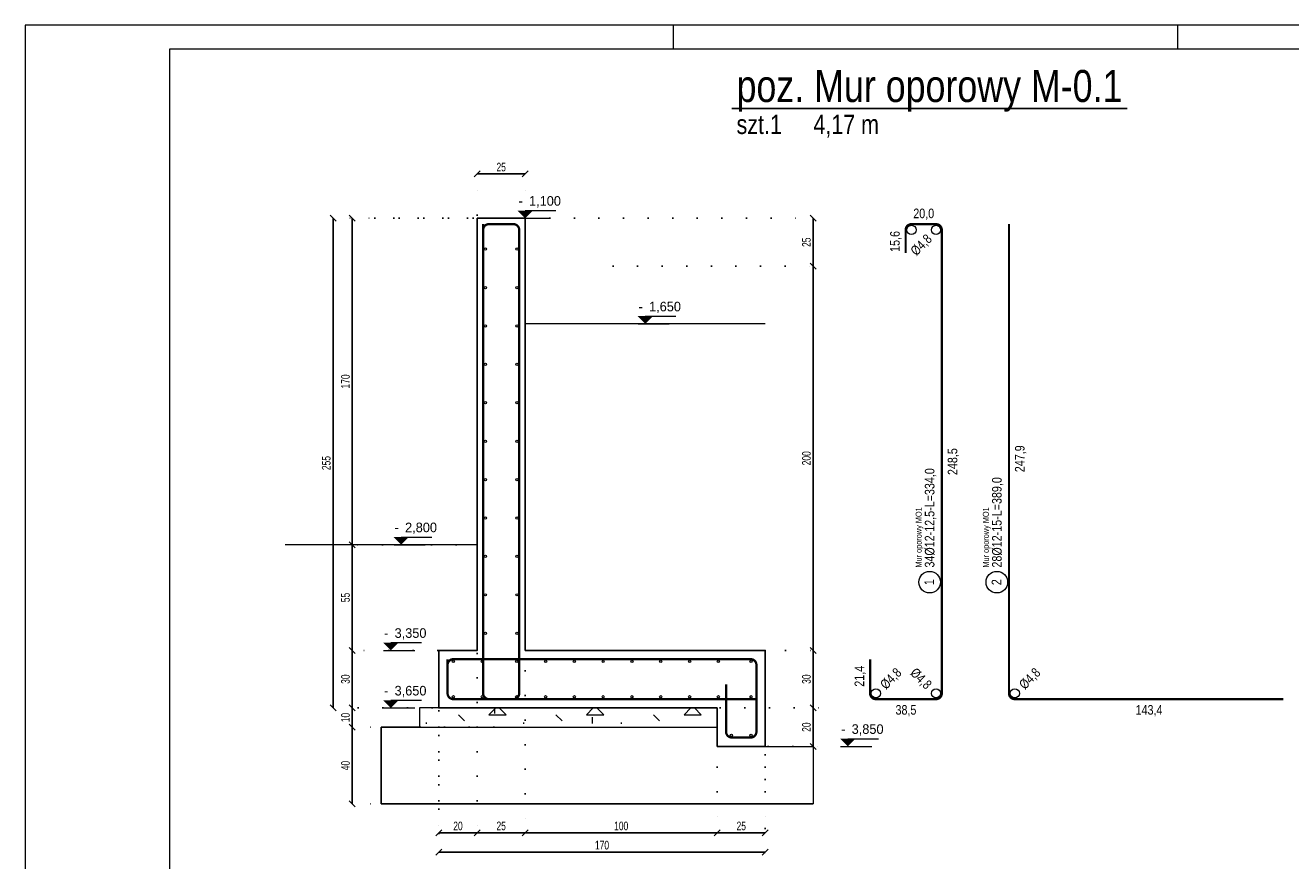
# Model space of a CAD drawing. Header units: millimetres. Extents: x 11149 to 111407, y -107619 to -23630.
# Tile 202 of 245: x 18452 to 19111, y -27783 to -27348. Entities that reach past the tile are written whole.
import ezdxf
from ezdxf.enums import TextEntityAlignment as Align

# ---------------------------------------------------------------- set-up
doc = ezdxf.new("R2010")
doc.units = ezdxf.units.MM
doc.header["$LTSCALE"] = 2
doc.linetypes.add('DOT', pattern=[6.35, 0, -6.35])
doc.layers.get('0').update_dxf_attribs({"plot": 0})
doc.layers.get('Defpoints').update_dxf_attribs({"color": 1})
for name, color, linetype, lineweight in [('e-cad_cienkie', 1, 'Continuous', 9), ('e-cad_kontur', 2, 'Continuous', 25), ('e-cad_obok', 3, 'Continuous', 9), ('e-cad_opisy', 7, 'Continuous', 9), ('e-cad_prety_przekroj', 4, 'Continuous', 5), ('e-cad_prety_widok', 161, 'Continuous', 5), ('e-cad_wymiary', 4, 'Continuous', 9)]:
    doc.layers.add(name, color=color, linetype=linetype, lineweight=lineweight)
doc.layers.add('e-cad_rzutnie', color=61, linetype='Continuous', lineweight=9, plot=False)
doc.styles.add('e-cad_1', font='arial.ttf', dxfattribs={"width": 0.7})
doc.dimstyles.new('e-cad_1_25_[cm]', dxfattribs={"dimscale": 2.5, "dimtxt": 1.8, "dimasz": 1.25, "dimexe": 1.25, "dimexo": 0.625, "dimgap": 0.5, "dimtad": 1, "dimdec": 0, "dimrnd": 1, "dimzin": 1, "dimtxsty": 'e-cad_1', "dimblk": 'OBLIQUE', "dimcen": 2.5, "dimclrd": 256, "dimclre": 252, "dimclrt": 7, "dimadec": 0, "dimazin": 0, "dimtfac": 1, "dimtix": 1, "dimtmove": 2, "dimatfit": 3, "dimldrblk": 'NONE', "dimfxl": 60, "dimfxlon": 1, "dimarcsym": 0})

# ---------------------------------------------------------------- blocks, each defined once
blk = doc.blocks.new('A3_poziom')
at = {"ltscale": 0.8}
for p, q in [((135, 292), (135, 297)), ((240, 292), (240, 297))]:
    blk.add_line(p, q, dxfattribs=at)
for points in [[(0, 0), (420, 0), (420, 297), (0, 297)], [(30, 5), (415, 5), (415, 292), (30, 292)]]:
    blk.add_lwpolyline(points, close=True)
blk = doc.blocks.new('e-cad_ZelbetPozycja')
at = {"layer": 'e-cad_opisy', "ltscale": 0.04, "style": 'e-cad_1', "width": 0.8}
for tag, p, height in [('OPIS_1', (0, 1.33), 6.67), ('OPIS_2', (0, -5.33), 4), ('OPIS_4', (16, -5.33), 4), ('OPIS_3', (0, -9.33), 2.67)]:
    blk.add_attdef(tag, p, '', height=height, dxfattribs=at)
at = {"layer": 'e-cad_opisy', "ltscale": 0.04, "style": 'e-cad_1', "width": 0.8, "flags": 1}
for tag, p in [('POZYCJA', (0, -20)), ('ILOSC', (0, -26.67)), ('DODATEK', (0, -33.33))]:
    blk.add_attdef(tag, p, '', height=4, dxfattribs=at)
blk = doc.blocks.new('_None')
blk = doc.blocks.new('_OBLIQUE')
at = {"color": 0, "linetype": 'ByBlock', "lineweight": -2}
blk.add_line((-0.5, -0.5), (0.5, 0.5), dxfattribs=at)
blk = doc.blocks.new('*D1201')
at = {"layer": 'Defpoints', "color": 0}
for p in [(18667.13, -27672.99), (18687.13, -27672.99), (18687.13, -27767.99)]:
    blk.add_point(p, dxfattribs=at)
at = {"layer": 'e-cad_wymiary', "color": 252, "linetype": 'DOT', "lineweight": -2}
for p, q in [((18667.13, -27674.56), (18667.13, -27771.12)), ((18687.13, -27674.56), (18687.13, -27771.12))]:
    blk.add_line(p, q, dxfattribs=at)
at = {"layer": 'e-cad_wymiary', "lineweight": -2}
blk.add_line((18667.13, -27767.99), (18687.13, -27767.99), dxfattribs=at)
at = {"layer": 'e-cad_wymiary', "lineweight": -2, "xscale": 3.125, "yscale": 3.125, "zscale": 3.125, "rotation": 180}
blk.add_blockref('_OBLIQUE', (18667.13, -27767.99), dxfattribs=at)
at = {"layer": 'e-cad_wymiary', "lineweight": -2, "xscale": 3.125, "yscale": 3.125, "zscale": 3.125}
blk.add_blockref('_OBLIQUE', (18687.13, -27767.99), dxfattribs=at)
at = {"layer": 'e-cad_wymiary', "color": 7, "insert": (18677.13, -27764.45), "char_height": 4.5, "attachment_point": 5, "style": 'e-cad_1'}
blk.add_mtext('20', dxfattribs=at)
blk = doc.blocks.new('e-cad_ZelbetOpis_7')
at = {"layer": 'e-cad_opisy'}
blk.add_circle((3.33, 2.53), 2.25, dxfattribs=at)
at = {"layer": 'e-cad_opisy', "style": 'e-cad_1', "width": 0.8}
blk.add_attdef('NR', text='', height=2, dxfattribs=at).set_placement((3.33, 1.62), align=Align.CENTER)
for tag, p in [('OPIS_1', (6.37, 1.53)), ('UWAGI', (6.37, -3.2))]:
    blk.add_attdef(tag, p, '', height=2, dxfattribs=at)
at = {"layer": 'e-cad_opisy', "style": 'e-cad_1', "width": 0.8, "flags": 1}
for tag, p in [('SREDNICA', (0, -15)), ('DLUGOSC', (0, -20)), ('SZT', (0, -25)), ('GATUNEK_STALI', (0, -30)), ('KLASA_STALI', (0, -35)), ('OPIS_2', (0, -40)), ('KOD', (0, -50)), ('HAK_1', (0, -55)), ('HAK_2', (0, -60)), ('A', (0, -65)), ('B', (0, -70)), ('C', (0, -75)), ('D', (0, -80)), ('E', (0, -85)), ('F', (0, -90)), ('R', (0, -95)), ('HAK_1_DLUGOSC', (0, -100)), ('HAK_2_DLUGOSC', (0, -105)), ('KIERUNEK', (0, -110))]:
    blk.add_attdef(tag, p, '', height=3, dxfattribs=at)
at = {"layer": 'e-cad_rzutnie', "style": 'e-cad_1', "width": 0.8}
blk.add_attdef('POZYCJA', (6.37, 4.2), '', height=1.25, dxfattribs=at)
blk = doc.blocks.new('*D1202')
at = {"layer": 'Defpoints', "color": 0}
for p in [(18712.13, -27669.36), (18687.13, -27672.99), (18712.13, -27767.99)]:
    blk.add_point(p, dxfattribs=at)
at = {"layer": 'e-cad_wymiary', "color": 252, "linetype": 'DOT', "lineweight": -2}
for p, q in [((18687.13, -27674.56), (18687.13, -27771.12)), ((18712.13, -27670.92), (18712.13, -27771.12))]:
    blk.add_line(p, q, dxfattribs=at)
at = {"layer": 'e-cad_wymiary', "lineweight": -2}
blk.add_line((18687.13, -27767.99), (18712.13, -27767.99), dxfattribs=at)
at = {"layer": 'e-cad_wymiary', "lineweight": -2, "xscale": 3.125, "yscale": 3.125, "zscale": 3.125, "rotation": 180}
blk.add_blockref('_OBLIQUE', (18687.13, -27767.99), dxfattribs=at)
at = {"layer": 'e-cad_wymiary', "lineweight": -2, "xscale": 3.125, "yscale": 3.125, "zscale": 3.125}
blk.add_blockref('_OBLIQUE', (18712.13, -27767.99), dxfattribs=at)
at = {"layer": 'e-cad_wymiary', "color": 7, "insert": (18699.63, -27764.45), "char_height": 4.5, "attachment_point": 5, "style": 'e-cad_1'}
blk.add_mtext('25', dxfattribs=at)
blk = doc.blocks.new('*D1203')
at = {"layer": 'Defpoints', "color": 0}
for p in [(18712.13, -27669.36), (18812.13, -27719.51), (18812.13, -27767.99)]:
    blk.add_point(p, dxfattribs=at)
at = {"layer": 'e-cad_wymiary', "color": 252, "linetype": 'DOT', "lineweight": -2}
for p, q in [((18712.13, -27670.92), (18712.13, -27771.12)), ((18812.13, -27721.07), (18812.13, -27771.12))]:
    blk.add_line(p, q, dxfattribs=at)
at = {"layer": 'e-cad_wymiary', "lineweight": -2}
blk.add_line((18712.13, -27767.99), (18812.13, -27767.99), dxfattribs=at)
at = {"layer": 'e-cad_wymiary', "lineweight": -2, "xscale": 3.125, "yscale": 3.125, "zscale": 3.125, "rotation": 180}
blk.add_blockref('_OBLIQUE', (18712.13, -27767.99), dxfattribs=at)
at = {"layer": 'e-cad_wymiary', "lineweight": -2, "xscale": 3.125, "yscale": 3.125, "zscale": 3.125}
blk.add_blockref('_OBLIQUE', (18812.13, -27767.99), dxfattribs=at)
at = {"layer": 'e-cad_wymiary', "color": 7, "insert": (18762.13, -27764.45), "char_height": 4.5, "attachment_point": 5, "style": 'e-cad_1'}
blk.add_mtext('100', dxfattribs=at)
blk = doc.blocks.new('*D1204')
at = {"layer": 'Defpoints', "color": 0}
for p in [(18812.13, -27719.51), (18837.13, -27719.51), (18837.13, -27767.99)]:
    blk.add_point(p, dxfattribs=at)
at = {"layer": 'e-cad_wymiary', "color": 252, "linetype": 'DOT', "lineweight": -2}
for p, q in [((18812.13, -27721.07), (18812.13, -27771.12)), ((18837.13, -27721.07), (18837.13, -27771.12))]:
    blk.add_line(p, q, dxfattribs=at)
at = {"layer": 'e-cad_wymiary', "lineweight": -2}
blk.add_line((18812.13, -27767.99), (18837.13, -27767.99), dxfattribs=at)
at = {"layer": 'e-cad_wymiary', "lineweight": -2, "xscale": 3.125, "yscale": 3.125, "zscale": 3.125, "rotation": 180}
blk.add_blockref('_OBLIQUE', (18812.13, -27767.99), dxfattribs=at)
at = {"layer": 'e-cad_wymiary', "lineweight": -2, "xscale": 3.125, "yscale": 3.125, "zscale": 3.125}
blk.add_blockref('_OBLIQUE', (18837.13, -27767.99), dxfattribs=at)
at = {"layer": 'e-cad_wymiary', "color": 7, "insert": (18824.63, -27764.45), "char_height": 4.5, "attachment_point": 5, "style": 'e-cad_1'}
blk.add_mtext('25', dxfattribs=at)
blk = doc.blocks.new('*D1205')
at = {"layer": 'Defpoints', "color": 0}
for p in [(18622.13, -27712.99), (18697.33, -27712.99), (18697.33, -27752.99)]:
    blk.add_point(p, dxfattribs=at)
at = {"layer": 'e-cad_wymiary', "color": 252, "linetype": 'DOT', "lineweight": -2}
for p, q in [((18695.77, -27712.99), (18619, -27712.99)), ((18695.77, -27752.99), (18619, -27752.99))]:
    blk.add_line(p, q, dxfattribs=at)
at = {"layer": 'e-cad_wymiary', "lineweight": -2}
blk.add_line((18622.13, -27752.99), (18622.13, -27712.99), dxfattribs=at)
at = {"layer": 'e-cad_wymiary', "lineweight": -2, "xscale": 3.125, "yscale": 3.125, "zscale": 3.125}
for p, rotation in [((18622.13, -27712.99), 90), ((18622.13, -27752.99), 270)]:
    blk.add_blockref('_OBLIQUE', p, dxfattribs=dict(at, rotation=rotation))
at = {"layer": 'e-cad_wymiary', "color": 7, "insert": (18618.58, -27732.99), "char_height": 4.5, "attachment_point": 5, "rotation": 90, "style": 'e-cad_1'}
blk.add_mtext('40', dxfattribs=at)
blk = doc.blocks.new('*D1206')
at = {"layer": 'Defpoints', "color": 0}
for p in [(18622.13, -27702.99), (18677.99, -27702.99), (18697.33, -27712.99)]:
    blk.add_point(p, dxfattribs=at)
at = {"layer": 'e-cad_wymiary', "color": 252, "linetype": 'DOT', "lineweight": -2}
for p, q in [((18676.43, -27702.99), (18619, -27702.99)), ((18695.77, -27712.99), (18619, -27712.99))]:
    blk.add_line(p, q, dxfattribs=at)
at = {"layer": 'e-cad_wymiary', "lineweight": -2}
blk.add_line((18622.13, -27712.99), (18622.13, -27702.99), dxfattribs=at)
at = {"layer": 'e-cad_wymiary', "lineweight": -2, "xscale": 3.125, "yscale": 3.125, "zscale": 3.125}
for p, rotation in [((18622.13, -27702.99), 90), ((18622.13, -27712.99), 270)]:
    blk.add_blockref('_OBLIQUE', p, dxfattribs=dict(at, rotation=rotation))
at = {"layer": 'e-cad_wymiary', "color": 7, "insert": (18618.58, -27707.99), "char_height": 4.5, "attachment_point": 5, "rotation": 90, "style": 'e-cad_1'}
blk.add_mtext('10', dxfattribs=at)
blk = doc.blocks.new('*D1207')
at = {"layer": 'Defpoints', "color": 0}
for p in [(18622.13, -27672.99), (18681.02, -27672.99), (18677.99, -27702.99)]:
    blk.add_point(p, dxfattribs=at)
at = {"layer": 'e-cad_wymiary', "color": 252, "linetype": 'DOT', "lineweight": -2}
for p, q in [((18679.46, -27672.99), (18619, -27672.99)), ((18676.43, -27702.99), (18619, -27702.99))]:
    blk.add_line(p, q, dxfattribs=at)
at = {"layer": 'e-cad_wymiary', "lineweight": -2}
blk.add_line((18622.13, -27702.99), (18622.13, -27672.99), dxfattribs=at)
at = {"layer": 'e-cad_wymiary', "lineweight": -2, "xscale": 3.125, "yscale": 3.125, "zscale": 3.125}
for p, rotation in [((18622.13, -27672.99), 90), ((18622.13, -27702.99), 270)]:
    blk.add_blockref('_OBLIQUE', p, dxfattribs=dict(at, rotation=rotation))
at = {"layer": 'e-cad_wymiary', "color": 7, "insert": (18618.58, -27687.99), "char_height": 4.5, "attachment_point": 5, "rotation": 90, "style": 'e-cad_1'}
blk.add_mtext('30', dxfattribs=at)
blk = doc.blocks.new('*D1208')
at = {"layer": 'Defpoints', "color": 0}
for p in [(18622.13, -27617.99), (18677.75, -27617.99), (18681.02, -27672.99)]:
    blk.add_point(p, dxfattribs=at)
at = {"layer": 'e-cad_wymiary', "color": 252, "linetype": 'DOT', "lineweight": -2}
for p, q in [((18676.19, -27617.99), (18619, -27617.99)), ((18679.46, -27672.99), (18619, -27672.99))]:
    blk.add_line(p, q, dxfattribs=at)
at = {"layer": 'e-cad_wymiary', "lineweight": -2}
blk.add_line((18622.13, -27672.99), (18622.13, -27617.99), dxfattribs=at)
at = {"layer": 'e-cad_wymiary', "lineweight": -2, "xscale": 3.125, "yscale": 3.125, "zscale": 3.125}
for p, rotation in [((18622.13, -27617.99), 90), ((18622.13, -27672.99), 270)]:
    blk.add_blockref('_OBLIQUE', p, dxfattribs=dict(at, rotation=rotation))
at = {"layer": 'e-cad_wymiary', "color": 7, "insert": (18618.59, -27645.49), "char_height": 4.5, "attachment_point": 5, "rotation": 90, "style": 'e-cad_1'}
blk.add_mtext('55', dxfattribs=at)
blk = doc.blocks.new('*D1209')
at = {"layer": 'Defpoints', "color": 0}
for p in [(18622.13, -27447.99), (18696.42, -27447.99), (18677.75, -27617.99)]:
    blk.add_point(p, dxfattribs=at)
at = {"layer": 'e-cad_wymiary', "color": 252, "linetype": 'DOT', "lineweight": -2}
for p, q in [((18694.86, -27447.99), (18619, -27447.99)), ((18676.19, -27617.99), (18619, -27617.99))]:
    blk.add_line(p, q, dxfattribs=at)
at = {"layer": 'e-cad_wymiary', "lineweight": -2}
blk.add_line((18622.13, -27617.99), (18622.13, -27447.99), dxfattribs=at)
at = {"layer": 'e-cad_wymiary', "lineweight": -2, "xscale": 3.125, "yscale": 3.125, "zscale": 3.125}
for p, rotation in [((18622.13, -27447.99), 90), ((18622.13, -27617.99), 270)]:
    blk.add_blockref('_OBLIQUE', p, dxfattribs=dict(at, rotation=rotation))
at = {"layer": 'e-cad_wymiary', "color": 7, "insert": (18618.58, -27532.99), "char_height": 4.5, "attachment_point": 5, "rotation": 90, "style": 'e-cad_1'}
blk.add_mtext('170', dxfattribs=at)
blk = doc.blocks.new('*D1210')
at = {"layer": 'Defpoints', "color": 0}
for p in [(18612.13, -27447.99), (18712.13, -27447.99), (18677.99, -27702.99)]:
    blk.add_point(p, dxfattribs=at)
at = {"layer": 'e-cad_wymiary', "color": 252, "linetype": 'DOT', "lineweight": -2}
for p, q in [((18710.57, -27447.99), (18609, -27447.99)), ((18676.43, -27702.99), (18609, -27702.99))]:
    blk.add_line(p, q, dxfattribs=at)
at = {"layer": 'e-cad_wymiary', "lineweight": -2}
blk.add_line((18612.13, -27702.99), (18612.13, -27447.99), dxfattribs=at)
at = {"layer": 'e-cad_wymiary', "lineweight": -2, "xscale": 3.125, "yscale": 3.125, "zscale": 3.125}
for p, rotation in [((18612.13, -27447.99), 90), ((18612.13, -27702.99), 270)]:
    blk.add_blockref('_OBLIQUE', p, dxfattribs=dict(at, rotation=rotation))
at = {"layer": 'e-cad_wymiary', "color": 7, "insert": (18608.58, -27575.49), "char_height": 4.5, "attachment_point": 5, "rotation": 90, "style": 'e-cad_1'}
blk.add_mtext('255', dxfattribs=at)
blk = doc.blocks.new('*D1211')
at = {"layer": 'Defpoints', "color": 0}
for p in [(18667.13, -27702.99), (18837.13, -27712.99), (18837.13, -27777.99)]:
    blk.add_point(p, dxfattribs=at)
at = {"layer": 'e-cad_wymiary', "color": 252, "linetype": 'DOT', "lineweight": -2}
for p, q in [((18667.13, -27704.56), (18667.13, -27781.12)), ((18837.13, -27714.56), (18837.13, -27781.12))]:
    blk.add_line(p, q, dxfattribs=at)
at = {"layer": 'e-cad_wymiary', "lineweight": -2}
blk.add_line((18667.13, -27777.99), (18837.13, -27777.99), dxfattribs=at)
at = {"layer": 'e-cad_wymiary', "lineweight": -2, "xscale": 3.125, "yscale": 3.125, "zscale": 3.125, "rotation": 180}
blk.add_blockref('_OBLIQUE', (18667.13, -27777.99), dxfattribs=at)
at = {"layer": 'e-cad_wymiary', "lineweight": -2, "xscale": 3.125, "yscale": 3.125, "zscale": 3.125}
blk.add_blockref('_OBLIQUE', (18837.13, -27777.99), dxfattribs=at)
at = {"layer": 'e-cad_wymiary', "color": 7, "insert": (18752.13, -27774.45), "char_height": 4.5, "attachment_point": 5, "style": 'e-cad_1'}
blk.add_mtext('170', dxfattribs=at)
blk = doc.blocks.new('*D1212')
at = {"layer": 'Defpoints', "color": 0}
for p in [(18812.13, -27702.99), (18862.13, -27702.99), (18837.13, -27722.99)]:
    blk.add_point(p, dxfattribs=at)
at = {"layer": 'e-cad_wymiary', "color": 252, "linetype": 'DOT', "lineweight": -2}
for p, q in [((18813.69, -27702.99), (18865.25, -27702.99)), ((18838.69, -27722.99), (18865.25, -27722.99))]:
    blk.add_line(p, q, dxfattribs=at)
at = {"layer": 'e-cad_wymiary', "lineweight": -2}
blk.add_line((18862.13, -27722.99), (18862.13, -27702.99), dxfattribs=at)
at = {"layer": 'e-cad_wymiary', "lineweight": -2, "xscale": 3.125, "yscale": 3.125, "zscale": 3.125}
for p, rotation in [((18862.13, -27702.99), 90), ((18862.13, -27722.99), 270)]:
    blk.add_blockref('_OBLIQUE', p, dxfattribs=dict(at, rotation=rotation))
at = {"layer": 'e-cad_wymiary', "color": 7, "insert": (18858.58, -27712.99), "char_height": 4.5, "attachment_point": 5, "rotation": 90, "style": 'e-cad_1'}
blk.add_mtext('20', dxfattribs=at)
blk = doc.blocks.new('*D1213')
at = {"layer": 'Defpoints', "color": 0}
for p in [(18807.78, -27672.99), (18862.13, -27672.99), (18812.13, -27702.99)]:
    blk.add_point(p, dxfattribs=at)
at = {"layer": 'e-cad_wymiary', "color": 252, "linetype": 'DOT', "lineweight": -2}
for p, q in [((18809.34, -27672.99), (18865.25, -27672.99)), ((18813.69, -27702.99), (18865.25, -27702.99))]:
    blk.add_line(p, q, dxfattribs=at)
at = {"layer": 'e-cad_wymiary', "lineweight": -2}
blk.add_line((18862.13, -27702.99), (18862.13, -27672.99), dxfattribs=at)
at = {"layer": 'e-cad_wymiary', "lineweight": -2, "xscale": 3.125, "yscale": 3.125, "zscale": 3.125}
for p, rotation in [((18862.13, -27672.99), 90), ((18862.13, -27702.99), 270)]:
    blk.add_blockref('_OBLIQUE', p, dxfattribs=dict(at, rotation=rotation))
at = {"layer": 'e-cad_wymiary', "color": 7, "insert": (18858.58, -27687.99), "char_height": 4.5, "attachment_point": 5, "rotation": 90, "style": 'e-cad_1'}
blk.add_mtext('30', dxfattribs=at)
blk = doc.blocks.new('*D1214')
at = {"layer": 'Defpoints', "color": 0}
for p in [(18756.3, -27472.99), (18862.13, -27472.99), (18807.78, -27672.99)]:
    blk.add_point(p, dxfattribs=at)
at = {"layer": 'e-cad_wymiary', "color": 252, "linetype": 'DOT', "lineweight": -2}
for p, q in [((18757.86, -27472.99), (18865.25, -27472.99)), ((18809.34, -27672.99), (18865.25, -27672.99))]:
    blk.add_line(p, q, dxfattribs=at)
at = {"layer": 'e-cad_wymiary', "lineweight": -2}
blk.add_line((18862.13, -27672.99), (18862.13, -27472.99), dxfattribs=at)
at = {"layer": 'e-cad_wymiary', "lineweight": -2, "xscale": 3.125, "yscale": 3.125, "zscale": 3.125}
for p, rotation in [((18862.13, -27472.99), 90), ((18862.13, -27672.99), 270)]:
    blk.add_blockref('_OBLIQUE', p, dxfattribs=dict(at, rotation=rotation))
at = {"layer": 'e-cad_wymiary', "color": 7, "insert": (18858.58, -27572.99), "char_height": 4.5, "attachment_point": 5, "rotation": 90, "style": 'e-cad_1'}
blk.add_mtext('200', dxfattribs=at)
blk = doc.blocks.new('*D1215')
at = {"layer": 'Defpoints', "color": 0}
for p in [(18707.91, -27447.99), (18862.13, -27447.99), (18756.3, -27472.99)]:
    blk.add_point(p, dxfattribs=at)
at = {"layer": 'e-cad_wymiary', "color": 252, "linetype": 'DOT', "lineweight": -2}
for p, q in [((18712.13, -27447.99), (18865.25, -27447.99)), ((18757.86, -27472.99), (18865.25, -27472.99))]:
    blk.add_line(p, q, dxfattribs=at)
at = {"layer": 'e-cad_wymiary', "lineweight": -2}
blk.add_line((18862.13, -27472.99), (18862.13, -27447.99), dxfattribs=at)
at = {"layer": 'e-cad_wymiary', "lineweight": -2, "xscale": 3.125, "yscale": 3.125, "zscale": 3.125}
for p, rotation in [((18862.13, -27447.99), 90), ((18862.13, -27472.99), 270)]:
    blk.add_blockref('_OBLIQUE', p, dxfattribs=dict(at, rotation=rotation))
at = {"layer": 'e-cad_wymiary', "color": 7, "insert": (18858.58, -27460.49), "char_height": 4.5, "attachment_point": 5, "rotation": 90, "style": 'e-cad_1'}
blk.add_mtext('25', dxfattribs=at)
blk = doc.blocks.new('e-cad_kota_2')
blk.add_line((0, 1.6), (6.4, 1.6))
blk.add_lwpolyline([(0, 0, 0, 3.2, 0), (0, 1.6, 3.2, 3.2, 0)], format="xyseb")
at = {"style": 'e-cad_1', "width": 0.95}
blk.add_attdef('ZNAK', text='', height=2, dxfattribs=at).set_placement((-0.5, 2.6), align=Align.RIGHT)
blk.add_attdef('RZEDNA', (0.8, 2.6), '', height=2, dxfattribs=at)
blk = doc.blocks.new('*D1216')
at = {"layer": 'Defpoints', "color": 0, "ltscale": 0.5}
for p in [(18712.13, -27424.94), (18687.13, -27447.99), (18712.13, -27447.99)]:
    blk.add_point(p, dxfattribs=at)
at = {"layer": 'e-cad_wymiary', "color": 252, "linetype": 'DOT', "lineweight": -2}
for p, q in [((18687.13, -27446.43), (18687.13, -27421.81)), ((18712.13, -27446.43), (18712.13, -27421.81))]:
    blk.add_line(p, q, dxfattribs=at)
at = {"layer": 'e-cad_wymiary', "lineweight": -2}
blk.add_line((18687.13, -27424.94), (18712.13, -27424.94), dxfattribs=at)
at = {"layer": 'e-cad_wymiary', "lineweight": -2, "ltscale": 0.5, "xscale": 3.125, "yscale": 3.125, "zscale": 3.125, "rotation": 180}
blk.add_blockref('_OBLIQUE', (18687.13, -27424.94), dxfattribs=at)
at = {"layer": 'e-cad_wymiary', "lineweight": -2, "ltscale": 0.5, "xscale": 3.125, "yscale": 3.125, "zscale": 3.125}
blk.add_blockref('_OBLIQUE', (18712.13, -27424.94), dxfattribs=at)
at = {"layer": 'e-cad_wymiary', "color": 7, "ltscale": 0.5, "insert": (18699.63, -27421.39), "char_height": 4.5, "attachment_point": 5, "style": 'e-cad_1'}
blk.add_mtext('25', dxfattribs=at)

msp = doc.modelspace()

# ---------------------------------------------------------------- hatches: boundary and pattern name
at = {"layer": 'e-cad_obok'}
h = msp.add_hatch(dxfattribs=at)
h.set_pattern_fill('CONCRE', color=256, scale=2, style=0)
h.set_pattern_definition([(0, (-77.407, 242.93), (50.8, 50.8), [6.35, -44.45]), (90, (-77.407, 242.93), (-50.8, 50.8), [6.35, -44.45]), (135, (-71.057, 242.93), (-50.8, 4e-15), [8.98026, -62.861795]), (0, (-71.057, 271.507), (50.8, 50.8), [6.35, -44.45]), (45, (-67.882, 268.33), (0, 50.8), [4.490126, -67.35192]), (135, (-67.882, 268.33), (-50.8, 4e-15), [4.490126, -67.35192]), (0, (-52.007, 284.207), (50.8, 50.8), [8.98026, -41.81974]), (45, (-52.007, 284.207), (0, 50.8), [6.35, -65.49205]), (135, (-43.027, 284.207), (-50.8, 4e-15), [6.35, -65.49205]), (90, (-42.48, 255.63), (-50.8, 50.8), [6.35, -44.45]), (45, (-42.482, 255.63), (0, 50.8), [4.490126, -67.35192]), (135, (-39.307, 258.807), (-50.8, 4e-15), [4.490126, -67.35192]), (0, (-71.057, 255.63), (50.8, 50.8), [3.175, -42.545]), (0, (-32.957, 268.33), (50.8, 50.8), [3.175, -42.545]), (90, (-48.83, 274.68), (-50.8, 50.8), [3.175, -42.545]), (135, (-42.482, 246.107), (-50.8, 4e-15), [4.490126, -67.35192]), (135, (-64.707, 281.03), (-50.8, 4e-15), [4.490126, -67.35192]), (45, (-53.595, 259.6), (0, 50.8), [4.490126, -67.35192]), (90, (-59.945, 249.28), (-50.8, 50.8), [0.79375, -50.00625]), (90, (-57.564, 270.713), (-50.8, 50.8), [0.79375, -50.00625]), (90, (-33.75, 279.444), (-50.8, 50.8), [0.79375, -50.00625]), (90, (-32.957, 252.457), (-50.8, 50.8), [0.79375, -50.00625])])
h.paths.add_polyline_path([(18657.13, -27702.99), (18657.13, -27712.99), (18812.13, -27712.99), (18812.13, -27702.99)])
at = {"layer": 'e-cad_prety_przekroj'}
h = msp.add_hatch(color=256, dxfattribs=at)
edge = h.paths.add_edge_path()
edge.add_ellipse((18691.43, -27464.09), major_axis=(-0.338, 0.496), ratio=1, start_angle=-304.32492, end_angle=55.67508, ccw=False)
h = msp.add_hatch(color=256, dxfattribs=at)
edge = h.paths.add_edge_path()
edge.add_ellipse((18707.83, -27464.09), major_axis=(0.338, 0.496), ratio=1, start_angle=304.32492, end_angle=664.32492)
h = msp.add_hatch(color=256, dxfattribs=at)
edge = h.paths.add_edge_path()
edge.add_ellipse((18691.43, -27484.09), major_axis=(-0.338, 0.496), ratio=1, start_angle=-304.32492, end_angle=55.67508, ccw=False)
h = msp.add_hatch(color=256, dxfattribs=at)
edge = h.paths.add_edge_path()
edge.add_ellipse((18707.83, -27484.09), major_axis=(0.338, 0.496), ratio=1, start_angle=304.32492, end_angle=664.32492)
h = msp.add_hatch(color=256, dxfattribs=at)
edge = h.paths.add_edge_path()
edge.add_ellipse((18691.43, -27504.09), major_axis=(-0.338, 0.496), ratio=1, start_angle=-304.32492, end_angle=55.67508, ccw=False)
h = msp.add_hatch(color=256, dxfattribs=at)
edge = h.paths.add_edge_path()
edge.add_ellipse((18707.83, -27504.09), major_axis=(0.338, 0.496), ratio=1, start_angle=304.32492, end_angle=664.32492)
h = msp.add_hatch(color=256, dxfattribs=at)
edge = h.paths.add_edge_path()
edge.add_ellipse((18691.43, -27524.09), major_axis=(-0.338, 0.496), ratio=1, start_angle=-304.32492, end_angle=55.67508, ccw=False)
h = msp.add_hatch(color=256, dxfattribs=at)
edge = h.paths.add_edge_path()
edge.add_ellipse((18707.83, -27524.09), major_axis=(0.338, 0.496), ratio=1, start_angle=304.32492, end_angle=664.32492)
h = msp.add_hatch(color=256, dxfattribs=at)
edge = h.paths.add_edge_path()
edge.add_ellipse((18691.43, -27544.09), major_axis=(-0.338, 0.496), ratio=1, start_angle=-304.32492, end_angle=55.67508, ccw=False)
h = msp.add_hatch(color=256, dxfattribs=at)
edge = h.paths.add_edge_path()
edge.add_ellipse((18707.83, -27544.09), major_axis=(0.338, 0.496), ratio=1, start_angle=304.32492, end_angle=664.32492)
h = msp.add_hatch(color=256, dxfattribs=at)
edge = h.paths.add_edge_path()
edge.add_ellipse((18691.43, -27564.09), major_axis=(-0.338, 0.496), ratio=1, start_angle=-304.32492, end_angle=55.67508, ccw=False)
h = msp.add_hatch(color=256, dxfattribs=at)
edge = h.paths.add_edge_path()
edge.add_ellipse((18707.83, -27564.09), major_axis=(0.338, 0.496), ratio=1, start_angle=304.32492, end_angle=664.32492)
h = msp.add_hatch(color=256, dxfattribs=at)
edge = h.paths.add_edge_path()
edge.add_ellipse((18691.43, -27584.09), major_axis=(-0.338, 0.496), ratio=1, start_angle=-304.32492, end_angle=55.67508, ccw=False)
h = msp.add_hatch(color=256, dxfattribs=at)
edge = h.paths.add_edge_path()
edge.add_ellipse((18707.83, -27584.09), major_axis=(0.338, 0.496), ratio=1, start_angle=304.32492, end_angle=664.32492)
h = msp.add_hatch(color=256, dxfattribs=at)
edge = h.paths.add_edge_path()
edge.add_ellipse((18691.43, -27604.09), major_axis=(-0.338, 0.496), ratio=1, start_angle=-304.32492, end_angle=55.67508, ccw=False)
h = msp.add_hatch(color=256, dxfattribs=at)
edge = h.paths.add_edge_path()
edge.add_ellipse((18707.83, -27604.09), major_axis=(0.338, 0.496), ratio=1, start_angle=304.32492, end_angle=664.32492)
h = msp.add_hatch(color=256, dxfattribs=at)
edge = h.paths.add_edge_path()
edge.add_ellipse((18691.43, -27624.09), major_axis=(-0.338, 0.496), ratio=1, start_angle=-304.32492, end_angle=55.67508, ccw=False)
h = msp.add_hatch(color=256, dxfattribs=at)
edge = h.paths.add_edge_path()
edge.add_ellipse((18707.83, -27624.09), major_axis=(0.338, 0.496), ratio=1, start_angle=304.32492, end_angle=664.32492)
h = msp.add_hatch(color=256, dxfattribs=at)
edge = h.paths.add_edge_path()
edge.add_ellipse((18691.43, -27644.09), major_axis=(-0.338, 0.496), ratio=1, start_angle=-304.32492, end_angle=55.67508, ccw=False)
h = msp.add_hatch(color=256, dxfattribs=at)
edge = h.paths.add_edge_path()
edge.add_ellipse((18707.83, -27644.09), major_axis=(0.338, 0.496), ratio=1, start_angle=304.32492, end_angle=664.32492)
h = msp.add_hatch(color=256, dxfattribs=at)
edge = h.paths.add_edge_path()
edge.add_ellipse((18691.43, -27664.09), major_axis=(-0.338, 0.496), ratio=1, start_angle=-304.32492, end_angle=55.67508, ccw=False)
h = msp.add_hatch(color=256, dxfattribs=at)
edge = h.paths.add_edge_path()
edge.add_ellipse((18707.83, -27664.09), major_axis=(0.338, 0.496), ratio=1, start_angle=304.32492, end_angle=664.32492)
h = msp.add_hatch(color=256, dxfattribs=at)
edge = h.paths.add_edge_path()
edge.add_ellipse((18674.73, -27678.8), major_axis=(-0.338, 0.496), ratio=1, start_angle=-304.32492, end_angle=55.67508, ccw=False)
h = msp.add_hatch(color=256, dxfattribs=at)
edge = h.paths.add_edge_path()
edge.add_ellipse((18689.73, -27678.8), major_axis=(-0.338, 0.496), ratio=1, start_angle=-304.32492, end_angle=55.67508, ccw=False)
h = msp.add_hatch(color=256, dxfattribs=at)
edge = h.paths.add_edge_path()
edge.add_ellipse((18707.73, -27678.8), major_axis=(-0.338, 0.496), ratio=1, start_angle=-304.32492, end_angle=55.67508, ccw=False)
h = msp.add_hatch(color=256, dxfattribs=at)
edge = h.paths.add_edge_path()
edge.add_ellipse((18722.73, -27678.8), major_axis=(-0.338, 0.496), ratio=1, start_angle=-304.32492, end_angle=55.67508, ccw=False)
h = msp.add_hatch(color=256, dxfattribs=at)
edge = h.paths.add_edge_path()
edge.add_ellipse((18737.73, -27678.8), major_axis=(-0.338, 0.496), ratio=1, start_angle=-304.32492, end_angle=55.67508, ccw=False)
h = msp.add_hatch(color=256, dxfattribs=at)
edge = h.paths.add_edge_path()
edge.add_ellipse((18752.73, -27678.8), major_axis=(-0.338, 0.496), ratio=1, start_angle=-304.32492, end_angle=55.67508, ccw=False)
h = msp.add_hatch(color=256, dxfattribs=at)
edge = h.paths.add_edge_path()
edge.add_ellipse((18767.73, -27678.8), major_axis=(-0.338, 0.496), ratio=1, start_angle=-304.32492, end_angle=55.67508, ccw=False)
h = msp.add_hatch(color=256, dxfattribs=at)
edge = h.paths.add_edge_path()
edge.add_ellipse((18782.73, -27678.8), major_axis=(-0.338, 0.496), ratio=1, start_angle=-304.32492, end_angle=55.67508, ccw=False)
h = msp.add_hatch(color=256, dxfattribs=at)
edge = h.paths.add_edge_path()
edge.add_ellipse((18797.73, -27678.8), major_axis=(-0.338, 0.496), ratio=1, start_angle=-304.32492, end_angle=55.67508, ccw=False)
h = msp.add_hatch(color=256, dxfattribs=at)
edge = h.paths.add_edge_path()
edge.add_ellipse((18812.73, -27678.8), major_axis=(-0.338, 0.496), ratio=1, start_angle=-304.32492, end_angle=55.67508, ccw=False)
h = msp.add_hatch(color=256, dxfattribs=at)
edge = h.paths.add_edge_path()
edge.add_ellipse((18829.73, -27678.8), major_axis=(-0.338, 0.496), ratio=1, start_angle=-304.32492, end_angle=55.67508, ccw=False)
h = msp.add_hatch(color=256, dxfattribs=at)
edge = h.paths.add_edge_path()
edge.add_ellipse((18674.73, -27697.19), major_axis=(-0.338, -0.496), ratio=1, start_angle=304.32492, end_angle=664.32492)
h = msp.add_hatch(color=256, dxfattribs=at)
edge = h.paths.add_edge_path()
edge.add_ellipse((18689.73, -27697.19), major_axis=(-0.338, -0.496), ratio=1, start_angle=304.32492, end_angle=664.32492)
h = msp.add_hatch(color=256, dxfattribs=at)
edge = h.paths.add_edge_path()
edge.add_ellipse((18707.73, -27697.19), major_axis=(-0.338, -0.496), ratio=1, start_angle=304.32492, end_angle=664.32492)
h = msp.add_hatch(color=256, dxfattribs=at)
edge = h.paths.add_edge_path()
edge.add_ellipse((18722.73, -27697.19), major_axis=(-0.338, -0.496), ratio=1, start_angle=304.32492, end_angle=664.32492)
h = msp.add_hatch(color=256, dxfattribs=at)
edge = h.paths.add_edge_path()
edge.add_ellipse((18737.73, -27697.19), major_axis=(-0.338, -0.496), ratio=1, start_angle=304.32492, end_angle=664.32492)
h = msp.add_hatch(color=256, dxfattribs=at)
edge = h.paths.add_edge_path()
edge.add_ellipse((18752.73, -27697.19), major_axis=(-0.338, -0.496), ratio=1, start_angle=304.32492, end_angle=664.32492)
h = msp.add_hatch(color=256, dxfattribs=at)
edge = h.paths.add_edge_path()
edge.add_ellipse((18767.73, -27697.19), major_axis=(-0.338, -0.496), ratio=1, start_angle=304.32492, end_angle=664.32492)
h = msp.add_hatch(color=256, dxfattribs=at)
edge = h.paths.add_edge_path()
edge.add_ellipse((18782.73, -27697.19), major_axis=(-0.338, -0.496), ratio=1, start_angle=304.32492, end_angle=664.32492)
h = msp.add_hatch(color=256, dxfattribs=at)
edge = h.paths.add_edge_path()
edge.add_ellipse((18797.73, -27697.19), major_axis=(-0.338, -0.496), ratio=1, start_angle=304.32492, end_angle=664.32492)
h = msp.add_hatch(color=256, dxfattribs=at)
edge = h.paths.add_edge_path()
edge.add_ellipse((18812.73, -27697.19), major_axis=(-0.338, -0.496), ratio=1, start_angle=304.32492, end_angle=664.32492)
h = msp.add_hatch(color=256, dxfattribs=at)
edge = h.paths.add_edge_path()
edge.add_ellipse((18829.73, -27697.19), major_axis=(-0.338, -0.496), ratio=1, start_angle=304.32492, end_angle=664.32492)
h = msp.add_hatch(color=256, dxfattribs=at)
edge = h.paths.add_edge_path()
edge.add_ellipse((18819.53, -27717.19), major_axis=(0.338, -0.496), ratio=1, start_angle=-304.32492, end_angle=55.67508, ccw=False)
h = msp.add_hatch(color=256, dxfattribs=at)
edge = h.paths.add_edge_path()
edge.add_ellipse((18829.73, -27717.19), major_axis=(-0.338, -0.496), ratio=1, start_angle=304.32492, end_angle=664.32492)

# ---------------------------------------------------------------- linework, layer by layer
at = {"ltscale": 1.6}
for p, q in [((18657.13, -27712.99), (18637.13, -27712.99)), ((18637.13, -27712.99), (18637.13, -27752.99)), ((18637.13, -27752.99), (18862.13, -27752.99))]:
    msp.add_line(p, q, dxfattribs=at)
at = {"layer": 'e-cad_cienkie', "ltscale": 0.5}
for p, q in [((18708.38, -27447.99), (18724.63, -27447.99)), ((18770.88, -27502.99), (18787.13, -27502.99)), ((18643.85, -27617.99), (18660.1, -27617.99)), ((18638.38, -27672.99), (18654.63, -27672.99)), ((18638.38, -27702.99), (18654.63, -27702.99)), ((18876.36, -27722.99), (18892.61, -27722.99))]:
    msp.add_line(p, q, dxfattribs=at)
for centre in [(18913.23, -27454.09), (18926.03, -27454.09), (18894.73, -27695.39), (18926.03, -27695.39), (18967.03, -27695.39)]:
    msp.add_circle(centre, 2.4, dxfattribs=at)
at = {"layer": 'e-cad_kontur'}
for p, q in [((18667.13, -27702.99), (18812.13, -27702.99)), ((18812.13, -27722.99), (18812.13, -27702.99)), ((18837.13, -27702.99), (18837.13, -27722.99)), ((18837.13, -27722.99), (18812.13, -27722.99))]:
    msp.add_line(p, q, dxfattribs=at)
for points in [[(18687.13, -27447.99), (18687.13, -27672.99), (18667.13, -27672.99), (18667.13, -27702.99), (18812.13, -27702.99)], [(18837.13, -27702.99), (18837.13, -27672.99), (18712.13, -27672.99), (18712.13, -27447.99), (18687.13, -27447.99)]]:
    msp.add_lwpolyline(points, dxfattribs=at)
at = {"layer": 'e-cad_obok'}
msp.add_lwpolyline([(18657.13, -27702.99), (18657.13, -27712.99), (18812.13, -27712.99), (18812.13, -27702.99), (18657.13, -27702.99)], dxfattribs=at)
at = {"layer": 'e-cad_opisy'}
for p, q in [((18837.13, -27502.99), (18712.13, -27502.99)), ((18687.13, -27617.99), (18587.13, -27617.99)), ((18667.13, -27672.99), (18667.13, -27702.99)), ((18837.13, -27722.99), (18862.13, -27722.99)), ((18862.13, -27722.99), (18862.13, -27752.99))]:
    msp.add_line(p, q, dxfattribs=at)
at = {"layer": 'e-cad_prety_przekroj'}
for centre in [(18691.43, -27464.09), (18707.83, -27464.09), (18691.43, -27484.09), (18707.83, -27484.09), (18691.43, -27504.09), (18707.83, -27504.09), (18691.43, -27524.09), (18707.83, -27524.09), (18691.43, -27544.09), (18707.83, -27544.09), (18691.43, -27564.09), (18707.83, -27564.09), (18691.43, -27584.09), (18707.83, -27584.09), (18691.43, -27604.09), (18707.83, -27604.09), (18691.43, -27624.09), (18707.83, -27624.09), (18691.43, -27644.09), (18707.83, -27644.09), (18691.43, -27664.09), (18707.83, -27664.09), (18674.73, -27678.8), (18689.73, -27678.8), (18707.73, -27678.8), (18722.73, -27678.8), (18737.73, -27678.8), (18752.73, -27678.8), (18767.73, -27678.8), (18782.73, -27678.8), (18797.73, -27678.8), (18812.73, -27678.8), (18829.73, -27678.8), (18674.73, -27697.19), (18689.73, -27697.19), (18707.73, -27697.19), (18722.73, -27697.19), (18737.73, -27697.19), (18752.73, -27697.19), (18767.73, -27697.19), (18782.73, -27697.19), (18797.73, -27697.19), (18812.73, -27697.19), (18829.73, -27697.19), (18819.53, -27717.19), (18829.73, -27717.19)]:
    msp.add_circle(centre, 0.6, dxfattribs=at)
at = {"layer": 'e-cad_prety_widok'}
for points in [[(18690.23, -27466.09, 1.2, 1.2, 0), (18690.23, -27454.09, 1.2, 1.2, -0.414214), (18693.23, -27451.09, 1.2, 1.2, 0), (18706.03, -27451.09, 1.2, 1.2, -0.414214), (18709.03, -27454.09, 1.2, 1.2, 0), (18709.03, -27695.39, 1.2, 1.2, -0.414214), (18706.03, -27698.39, 1.2, 1.2, 0), (18674.73, -27698.39, 1.2, 1.2, -0.414214), (18671.73, -27695.39, 1.2, 1.2, 0), (18671.73, -27677.59, 0, 0, 0)], [(18690.23, -27451.09, 1.2, 1.2, 0), (18690.23, -27695.39, 1.2, 1.2, 0.414214), (18693.23, -27698.39, 1.2, 1.2, 0), (18833.03, -27698.39, 0, 0, 0)], [(18910.23, -27466.09, 1.2, 1.2, 0), (18910.23, -27454.09, 1.2, 1.2, -0.414214), (18913.23, -27451.09, 1.2, 1.2, 0), (18926.03, -27451.09, 1.2, 1.2, -0.414214), (18929.03, -27454.09, 1.2, 1.2, 0), (18929.03, -27695.39, 1.2, 1.2, -0.414214), (18926.03, -27698.39, 1.2, 1.2, 0), (18894.73, -27698.39, 1.2, 1.2, -0.414214), (18891.73, -27695.39, 1.2, 1.2, 0), (18891.73, -27677.59, 0, 0, 0)], [(18964.03, -27451.09, 1.2, 1.2, 0), (18964.03, -27695.39, 1.2, 1.2, 0.414214), (18967.03, -27698.39, 1.2, 1.2, 0), (19106.83, -27698.39, 0, 0, 0)], [(18686.73, -27698.39, 1.2, 1.2, 0), (18674.73, -27698.39, 1.2, 1.2, -0.414214), (18671.73, -27695.39, 1.2, 1.2, 0), (18671.73, -27680.59, 1.2, 1.2, -0.414214), (18674.73, -27677.59, 1.2, 1.2, 0), (18829.53, -27677.59, 1.2, 1.2, -0.414214), (18832.53, -27680.59, 1.2, 1.2, 0), (18832.53, -27715.39, 1.2, 1.2, -0.414214), (18829.53, -27718.39, 1.2, 1.2, 0), (18819.73, -27718.39, 1.2, 1.2, -0.414214), (18816.73, -27715.39, 1.2, 1.2, 0), (18816.73, -27690.63, 0, 0, 0)]]:
    msp.add_lwpolyline(points, format="xyseb", dxfattribs=at)

# ---------------------------------------------------------------- block references
at = {"layer": 'e-cad_opisy', "ltscale": 0.02, "xscale": 2.5, "yscale": 2.5, "zscale": 2.5}
msp.add_blockref('A3_poziom', (18451.87, -28090.05), dxfattribs=at)
at = {"layer": 'e-cad_opisy', "ltscale": 0.5, "xscale": 2.5, "yscale": 2.5, "zscale": 2.5}
for name, p, values in [('e-cad_ZelbetPozycja', (18822.18, -27390.81), {'OPIS_1': 'poz. Mur oporowy M-0.1', 'OPIS_2': 'szt.1', 'OPIS_4': '4,17 m'}), ('e-cad_kota_2', (18712.13, -27447.99), {'RZEDNA': '1,100', 'ZNAK': '-'}), ('e-cad_kota_2', (18774.63, -27502.99), {'RZEDNA': '1,650', 'ZNAK': '-'}), ('e-cad_kota_2', (18647.6, -27617.99), {'RZEDNA': '2,800', 'ZNAK': '-'}), ('e-cad_kota_2', (18642.13, -27672.99), {'RZEDNA': '3,350', 'ZNAK': '-'}), ('e-cad_kota_2', (18642.13, -27702.99), {'RZEDNA': '3,650', 'ZNAK': '-'}), ('e-cad_kota_2', (18880.11, -27722.99), {'RZEDNA': '3,850', 'ZNAK': '-'})]:
    msp.add_blockref(name, p, dxfattribs=at).add_auto_attribs(values)
at = {"layer": 'e-cad_opisy', "xscale": 2.5, "yscale": 2.5, "zscale": 2.5, "rotation": 90}
for p, values in [((18929.03, -27645.82), {'OPIS_1': '34%%c12-12,5-L=334,0', 'NR': '1', 'POZYCJA': 'Mur oporowy MO1'}), ((18964.03, -27645.82), {'OPIS_1': '28%%c12-15-L=389,0', 'NR': '2', 'POZYCJA': 'Mur oporowy MO1'})]:
    msp.add_blockref('e-cad_ZelbetOpis_7', p, dxfattribs=at).add_auto_attribs(values)

# ---------------------------------------------------------------- texts
at = {"layer": 'e-cad_opisy', "ltscale": 0.5, "style": 'e-cad_1', "width": 0.8}
for s, p in [('20,0', (18919.63, -27445.49)), ('38,5', (18910.38, -27703.99)), ('143,4', (19036.93, -27703.99))]:
    msp.add_text(s, height=5, dxfattribs=at).set_placement(p, align=Align.MIDDLE_CENTER)
for s, p in [('15,6', (18904.63, -27460.09)), ('248,5', (18934.63, -27574.74)), ('247,9', (18969.63, -27573.24)), ('21,4', (18886.13, -27686.49))]:
    msp.add_text(s, height=5, rotation=90, dxfattribs=at).set_placement(p, align=Align.MIDDLE_CENTER)
for rotation, p in [(45, (18922.56, -27457.56)), (315, (18922.56, -27691.93))]:
    msp.add_text('%%c4,8', height=5, rotation=rotation, dxfattribs=at).set_placement(p, align=Align.MIDDLE_RIGHT)
for p in [(18898.19, -27691.93), (18970.49, -27691.93)]:
    msp.add_text('%%c4,8', height=5, rotation=45, dxfattribs=at).set_placement(p, align=Align.MIDDLE_LEFT)

# ---------------------------------------------------------------- dimensions: what is measured, and where the dimension line sits
at = {"layer": 'e-cad_wymiary'}
for base, p1, p2, picture, middle in [((18712.13, -27424.94), (18687.13, -27447.99), (18712.13, -27447.99), '*D1216', (18699.63, -27421.39)), ((18687.13, -27767.99), (18667.13, -27672.99), (18687.13, -27672.99), '*D1201', (18677.13, -27764.45)), ((18837.13, -27777.99), (18667.13, -27702.99), (18837.13, -27712.99), '*D1211', (18752.13, -27774.45))]:
    dim = msp.add_linear_dim(base=base, p1=p1, p2=p2, dimstyle='e-cad_1_25_[cm]', override={"dimblk": 'OBLIQUE'}, dxfattribs=at)
    dim.commit()
    dim.dimension.update_dxf_attribs({"geometry": picture, "text_midpoint": middle})
for base, p1, p2, picture, middle in [((18612.13, -27447.99), (18677.99, -27702.99), (18712.13, -27447.99), '*D1210', (18608.58, -27575.49)), ((18862.13, -27702.99), (18837.13, -27722.99), (18812.13, -27702.99), '*D1212', (18858.58, -27712.99)), ((18622.13, -27712.99), (18697.33, -27752.99), (18697.33, -27712.99), '*D1205', (18618.58, -27732.99))]:
    dim = msp.add_linear_dim(base=base, p1=p1, p2=p2, angle=90, dimstyle='e-cad_1_25_[cm]', override={"dimblk": 'OBLIQUE'}, dxfattribs=at)
    dim.commit()
    dim.dimension.update_dxf_attribs({"geometry": picture, "text_midpoint": middle})
for base, p1, p2, picture, middle in [((18622.13, -27447.99), (18677.75, -27617.99), (18696.42, -27447.99), '*D1209', (18618.58, -27532.99)), ((18862.13, -27447.99), (18756.3, -27472.99), (18707.91, -27447.99), '*D1215', (18858.58, -27460.49)), ((18862.13, -27472.99), (18807.78, -27672.99), (18756.3, -27472.99), '*D1214', (18858.58, -27572.99)), ((18622.13, -27617.99), (18681.02, -27672.99), (18677.75, -27617.99), '*D1208', (18618.59, -27645.49)), ((18622.13, -27672.99), (18677.99, -27702.99), (18681.02, -27672.99), '*D1207', (18618.58, -27687.99)), ((18862.13, -27672.99), (18812.13, -27702.99), (18807.78, -27672.99), '*D1213', (18858.58, -27687.99)), ((18622.13, -27702.99), (18697.33, -27712.99), (18677.99, -27702.99), '*D1206', (18618.58, -27707.99))]:
    dim = msp.add_linear_dim(base=base, p1=p1, p2=p2, angle=90, dimstyle='e-cad_1_25_[cm]', dxfattribs=at)
    dim.commit()
    dim.dimension.update_dxf_attribs({"geometry": picture, "text_midpoint": middle})
for base, p1, p2, picture, middle in [((18712.13, -27767.99), (18687.13, -27672.99), (18712.13, -27669.36), '*D1202', (18699.63, -27764.45)), ((18812.13, -27767.99), (18712.13, -27669.36), (18812.13, -27719.51), '*D1203', (18762.13, -27764.45)), ((18837.13, -27767.99), (18812.13, -27719.51), (18837.13, -27719.51), '*D1204', (18824.63, -27764.45))]:
    dim = msp.add_linear_dim(base=base, p1=p1, p2=p2, dimstyle='e-cad_1_25_[cm]', dxfattribs=at)
    dim.commit()
    dim.dimension.update_dxf_attribs({"geometry": picture, "text_midpoint": middle})

# ---------------------------------------------------------------- leaders
at = {"layer": 'e-cad_cienkie', "ltscale": 0.5, "has_arrowhead": 0}
msp.add_leader([(18819.68, -27390.81), (19025.51, -27390.81)], dimstyle='e-cad_1_25_[cm]', dxfattribs=at)

doc.saveas('drawing.dxf')
